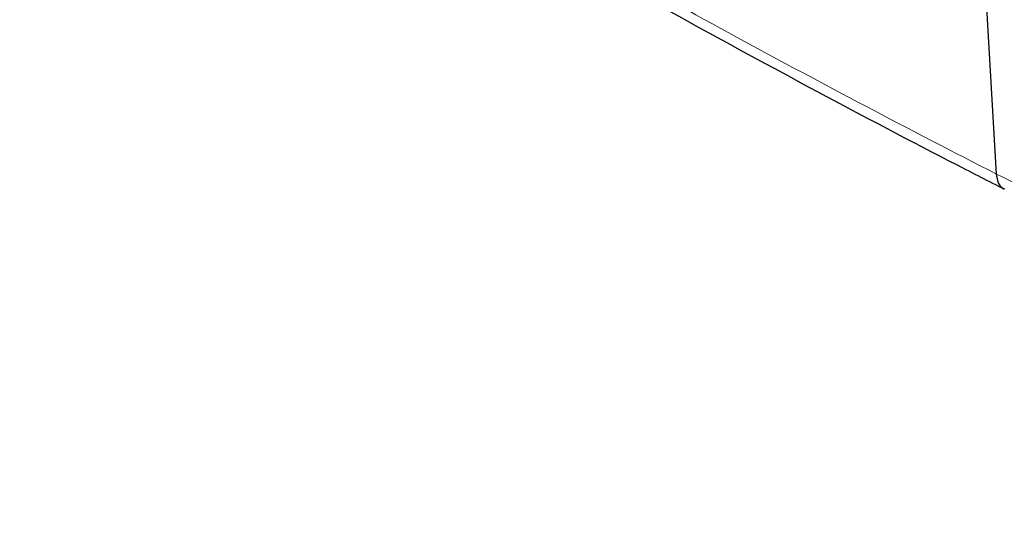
# Paper-space layout 'Blatt4' of a CAD drawing. Header units: millimetres. Extents: x 5 to 418, y 2 to 292.
# Tile 3 of 58: x 85 to 122, y 107 to 126. Entities that reach past the tile are written whole.
import ezdxf

# ---------------------------------------------------------------- set-up
doc = ezdxf.new("R2010")
doc.units = ezdxf.units.MM

psp = doc.layouts.new('Blatt4')

# ---------------------------------------------------------------- linework, layer by layer
at = {"color": 7, "linetype": 'Continuous', "lineweight": 25}
psp.add_line((121.875, 120.417), (121.875, 120.417), dxfattribs=at)
at = {"color": 7, "linetype": 'Continuous', "lineweight": 25, "flags": 128}
psp.add_lwpolyline([(121.875, 120.417), (121.537, 126.196), (121.229, 131.993), (120.951, 137.81), (120.702, 143.645), (120.483, 149.499), (120.294, 155.372), (120.134, 161.262), (120.004, 167.171)], dxfattribs=at)
at = {"color": 7, "linetype": 'Continuous', "lineweight": 18}
for points, knots in [([(85.414, 141.533), (86.449, 140.856), (89.726, 138.715), (95.383, 135.177), (103.237, 130.492), (112.032, 125.546), (118.6, 122.087), (121.875, 120.417), (121.875, 120.417)], [0, 0, 0, 0, 0.090904, 0.287602, 0.484428, 0.746618, 1, 1, 1, 1, 1]), ([(121.875, 120.417), (121.875, 120.417), (124.032, 119.363), (128.284, 117.194), (133.914, 114.072), (138.858, 111.121), (142.294, 108.942), (144.236, 107.646), (144.783, 107.281)], [0, 0, 0, 0, 0.0000007, 0.261989, 0.5259248, 0.7240785, 0.9222319, 1, 1, 1, 1])]:
    psp.add_open_spline(points, degree=3, knots=knots, dxfattribs=at)
at = {"color": 7, "linetype": 'Continuous', "lineweight": 25}
for points, knots in [([(85.694, 140.971), (87.125, 140.039), (90.178, 138.05), (94.914, 135.093), (99.884, 132.091), (104.894, 129.171), (109.994, 126.299), (115.161, 123.493), (119.23, 121.352), (121.574, 120.157), (122.161, 119.857)], [0, 0, 0, 0, 0.125337, 0.267448, 0.405124, 0.542904, 0.680747, 0.818531, 0.954495, 1, 1, 1, 1]), ([(122.169, 119.865), (122.15, 119.87), (122.048, 119.895), (121.929, 120.076), (121.893, 120.304), (121.875, 120.417)], [0, 0, 0, 0, 0.10434, 0.55217, 1, 1, 1, 1])]:
    psp.add_open_spline(points, degree=3, knots=knots, dxfattribs=at)

doc.saveas('drawing.dxf')
